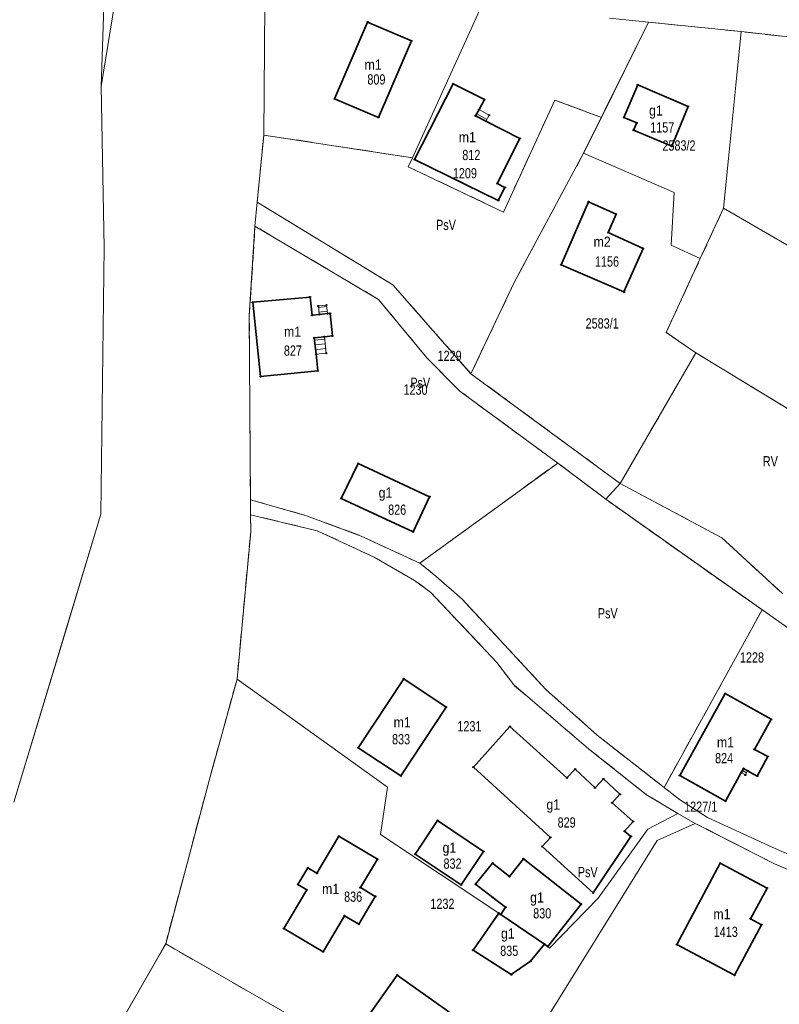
# Model space of a CAD drawing. Header units: metres. Extents: x 7496145 to 7500200, y 5498500 to 5502080.
# Tile 12 of 202: x 7497088 to 7497199, y 5499334 to 5499478. Entities that reach past the tile are written whole.
import ezdxf
from ezdxf.enums import TextEntityAlignment as Align

# ---------------------------------------------------------------- set-up
doc = ezdxf.new("R2010")
doc.units = ezdxf.units.M
doc.header["$MEASUREMENT"] = 0
for name, pattern in [('2.25_0.75', [3, 2.25, -0.75]), ('219-1000', [0]), ('egug-1000', [0])]:
    doc.linetypes.add(name, pattern=pattern)
doc.layers.get('0').update_dxf_attribs({"color": 2, "linetype": 'CONTINUOUS', "lineweight": 5})
for name, color, linetype in [('209-oznaczenie konturu klasyfikacyjnego', 7, 'CONTINUOUS'), ('211-numer działki ewidencyjnej', 7, 'CONTINUOUS'), ('217-kontur klasyfikacyjny', 7, 'CONTINUOUS'), ('218-kontur użytku gruntowego', 7, 'CONTINUOUS'), ('219-działka ewidencyjna', 7, 'CONTINUOUS'), ('312-budynek ewidencyjny', 7, 'CONTINUOUS'), ('312-oznaczenie budynku ewidencyjnego', 7, 'CONTINUOUS'), ('312-oznaczenie budynku ewidencyjnego-Atr117', 7, 'CONTINUOUS'), ('352-schody', 7, 'CONTINUOUS'), ('Punkt budynku', 7, 'CONTINUOUS')]:
    doc.layers.add(name, color=color, linetype=linetype)
doc.styles.get("Standard").update_dxf_attribs({"font": 'Working1250', "width": 0.75})

# ---------------------------------------------------------------- blocks, each defined once
blk = doc.blocks.new('PUNKTBUD')
at = {"color": 0}
blk.add_circle((0, 0), 0.09, dxfattribs=at)

msp = doc.modelspace()

# ---------------------------------------------------------------- linework, layer by layer
at = {"layer": '217-kontur klasyfikacyjny', "color": 3, "linetype": '2.25_0.75', "lineweight": 18, "flags": 128}
for points in [[(7497179.81, 5499477.94), (7497172.9, 5499463.98)], [(7497193.37, 5499476.56), (7497179.81, 5499477.94)], [(7497214.15, 5499474.24), (7497193.37, 5499476.56)], [(7497166.09, 5499466.53), (7497158.56, 5499450.14)], [(7497172.9, 5499463.98), (7497166.09, 5499466.53)], [(7497172.9, 5499463.98), (7497170.3, 5499458.75)], [(7497123.45, 5499461.41), (7497122.48, 5499451.58)], [(7497127.34, 5499460.82), (7497123.45, 5499461.41)], [(7497145.25, 5499458.08), (7497127.34, 5499460.82)], [(7497170.3, 5499458.75), (7497160.18, 5499439.91)], [(7497144.59, 5499456.77), (7497145.25, 5499458.08)], [(7497151.12, 5499453.67), (7497144.59, 5499456.77)], [(7497158.56, 5499450.14), (7497151.12, 5499453.67)], [(7497122.48, 5499451.58), (7497142.35, 5499439.49)], [(7497187.38, 5499443.31), (7497190.78, 5499450.7)], [(7497190.78, 5499450.7), (7497221.41, 5499432.98)], [(7497122.17, 5499448.07), (7497121.33, 5499435)], [(7497140.27, 5499437.33), (7497122.17, 5499448.07)], [(7497182.39, 5499432.5), (7497187.38, 5499443.31)], [(7497160.18, 5499439.91), (7497153.79, 5499426.46)], [(7497142.35, 5499439.49), (7497153.79, 5499426.46)], [(7497147.33, 5499428.8), (7497140.27, 5499437.33)], [(7497121.33, 5499435), (7497121.5, 5499407.99)], [(7497186.74, 5499429.51), (7497182.39, 5499432.5)], [(7497175.65, 5499410.38), (7497186.74, 5499429.51)], [(7497209.5, 5499415.68), (7497186.74, 5499429.51)], [(7497152.15, 5499423.92), (7497147.33, 5499428.8)], [(7497153.79, 5499426.46), (7497175.65, 5499410.38)], [(7497166.5, 5499413.37), (7497152.15, 5499423.92)], [(7497146.31, 5499398.69), (7497166.5, 5499413.37)], [(7497173.53, 5499408.07), (7497166.5, 5499413.37)], [(7497175.65, 5499410.38), (7497190.54, 5499402.43)], [(7497121.5, 5499407.99), (7497129.71, 5499405.66)], [(7497196.45, 5499391.87), (7497173.53, 5499408.07)], [(7497131.29, 5499403.45), (7497121.52, 5499405.81)], [(7497121.52, 5499405.81), (7497121.54, 5499403.3)], [(7497129.71, 5499405.66), (7497137.73, 5499402.68)], [(7497121.54, 5499403.3), (7497119.54, 5499381.72)], [(7497139.63, 5499399.58), (7497131.29, 5499403.45)], [(7497137.73, 5499402.68), (7497146.31, 5499398.69)], [(7497190.54, 5499402.43), (7497199.41, 5499394.25)], [(7497145.54, 5499396.19), (7497139.63, 5499399.58)], [(7497146.31, 5499398.69), (7497148.64, 5499396.8)], [(7497148.64, 5499396.8), (7497152.51, 5499393.44)], [(7497147.9, 5499394.43), (7497145.54, 5499396.19)], [(7497157.59, 5499384.18), (7497147.9, 5499394.43)], [(7497152.51, 5499393.44), (7497164.76, 5499380.22)], [(7497182.08, 5499365.86), (7497196.45, 5499391.87)], [(7497160.06, 5499380.87), (7497157.59, 5499384.18)], [(7497119.54, 5499381.72), (7497115.6, 5499367.41)], [(7497171.03, 5499371.52), (7497160.06, 5499380.87)], [(7497164.76, 5499380.22), (7497172.26, 5499373.53)], [(7497172.26, 5499373.53), (7497182.08, 5499365.86)], [(7497179.51, 5499364.79), (7497171.03, 5499371.52)], [(7497115.6, 5499367.41), (7497109.09, 5499342.94)], [(7497184.08, 5499362.04), (7497179.51, 5499364.79)], [(7497186.63, 5499360.59), (7497184.08, 5499362.04)], [(7497198.26, 5499354.68), (7497186.63, 5499360.59)], [(7497202.16, 5499353.01), (7497198.26, 5499354.68)], [(7497108.48, 5499341.87), (7497089.11, 5499308.04)], [(7497109.09, 5499342.94), (7497108.48, 5499341.87)], [(7497133.83, 5499328.69), (7497109.09, 5499342.94)]]:
    msp.add_lwpolyline(points, dxfattribs=at)
at = {"layer": '218-kontur użytku gruntowego', "color": 3, "linetype": 'egug-1000', "lineweight": 18, "flags": 128}
for points in [[(7497102.17, 5499544.7), (7497099.62, 5499468.51)], [(7497099.62, 5499468.51), (7497102.92, 5499488.67)], [(7497123.62, 5499480.57), (7497123.45, 5499461.41)], [(7497179.81, 5499477.94), (7497174.07, 5499478.53)], [(7497179.81, 5499477.94), (7497172.9, 5499463.98)], [(7497193.37, 5499476.56), (7497179.81, 5499477.94)], [(7497214.15, 5499474.24), (7497193.37, 5499476.56)], [(7497100.1, 5499444.94), (7497099.62, 5499468.51)], [(7497166.09, 5499466.53), (7497158.56, 5499450.14)], [(7497172.9, 5499463.98), (7497166.09, 5499466.53)], [(7497172.9, 5499463.98), (7497170.3, 5499458.75)], [(7497123.45, 5499461.41), (7497122.48, 5499451.58)], [(7497127.34, 5499460.82), (7497123.45, 5499461.41)], [(7497145.25, 5499458.08), (7497127.34, 5499460.82)], [(7497170.3, 5499458.75), (7497160.18, 5499439.91)], [(7497144.59, 5499456.77), (7497145.25, 5499458.08)], [(7497158.56, 5499450.14), (7497144.59, 5499456.77)], [(7497122.48, 5499451.58), (7497142.35, 5499439.49)], [(7497190.78, 5499450.7), (7497187.38, 5499443.31)], [(7497221.41, 5499432.98), (7497190.78, 5499450.7)], [(7497122.17, 5499448.07), (7497121.33, 5499435)], [(7497140.27, 5499437.33), (7497122.17, 5499448.07)], [(7497099.61, 5499405.87), (7497100.1, 5499444.94)], [(7497187.38, 5499443.31), (7497182.39, 5499432.5)], [(7497160.18, 5499439.91), (7497153.79, 5499426.46)], [(7497142.35, 5499439.49), (7497153.79, 5499426.46)], [(7497147.33, 5499428.8), (7497140.27, 5499437.33)], [(7497121.33, 5499435), (7497121.5, 5499407.99)], [(7497182.39, 5499432.5), (7497186.74, 5499429.51)], [(7497186.74, 5499429.51), (7497175.65, 5499410.38)], [(7497186.74, 5499429.51), (7497209.5, 5499415.68)], [(7497152.15, 5499423.92), (7497147.33, 5499428.8)], [(7497153.79, 5499426.46), (7497175.65, 5499410.38)], [(7497166.5, 5499413.37), (7497152.15, 5499423.92)], [(7497166.5, 5499413.37), (7497146.31, 5499398.69)], [(7497173.53, 5499408.07), (7497166.5, 5499413.37)], [(7497175.65, 5499410.38), (7497173.53, 5499408.07)], [(7497190.54, 5499402.43), (7497175.65, 5499410.38)], [(7497121.5, 5499407.99), (7497129.71, 5499405.66)], [(7497173.53, 5499408.07), (7497196.45, 5499391.87)], [(7497094.37, 5499388.52), (7497099.61, 5499405.87)], [(7497131.29, 5499403.45), (7497121.52, 5499405.81)], [(7497121.52, 5499405.81), (7497121.54, 5499403.3)], [(7497129.71, 5499405.66), (7497137.73, 5499402.68)], [(7497121.54, 5499403.3), (7497119.54, 5499381.72)], [(7497139.63, 5499399.58), (7497131.29, 5499403.45)], [(7497137.73, 5499402.68), (7497146.31, 5499398.69)], [(7497199.41, 5499394.25), (7497190.54, 5499402.43)], [(7497145.54, 5499396.19), (7497139.63, 5499399.58)], [(7497146.31, 5499398.69), (7497148.64, 5499396.8)], [(7497148.64, 5499396.8), (7497152.51, 5499393.44)], [(7497147.9, 5499394.43), (7497145.54, 5499396.19)], [(7497157.59, 5499384.18), (7497147.9, 5499394.43)], [(7497152.51, 5499393.44), (7497164.76, 5499380.22)], [(7497196.45, 5499391.87), (7497182.08, 5499365.86)], [(7497086.87, 5499363.69), (7497094.37, 5499388.52)], [(7497160.06, 5499380.87), (7497157.59, 5499384.18)], [(7497119.54, 5499381.72), (7497115.6, 5499367.41)], [(7497171.03, 5499371.52), (7497160.06, 5499380.87)], [(7497164.76, 5499380.22), (7497172.26, 5499373.53)], [(7497172.26, 5499373.53), (7497182.08, 5499365.86)], [(7497179.51, 5499364.79), (7497171.03, 5499371.52)], [(7497115.6, 5499367.41), (7497109.09, 5499342.94)], [(7497184.08, 5499362.04), (7497179.51, 5499364.79)], [(7497182.08, 5499365.86), (7497184.36, 5499364.08)], [(7497184.36, 5499364.08), (7497188.45, 5499361.45)], [(7497186.63, 5499360.59), (7497184.08, 5499362.04)], [(7497198.26, 5499354.68), (7497186.63, 5499360.59)], [(7497188.45, 5499361.45), (7497197.91, 5499357.1)], [(7497197.91, 5499357.1), (7497202.21, 5499355.21)], [(7497202.16, 5499353.01), (7497198.26, 5499354.68)], [(7497108.48, 5499341.87), (7497089.11, 5499308.04)], [(7497109.09, 5499342.94), (7497108.48, 5499341.87)], [(7497109.09, 5499342.94), (7497133.83, 5499328.69)]]:
    msp.add_lwpolyline(points, dxfattribs=at)
at = {"layer": '219-działka ewidencyjna', "color": 3, "linetype": '219-1000', "lineweight": 18, "flags": 128}
for points in [[(7497099.62, 5499468.51), (7497102.92, 5499488.67)], [(7497158.2, 5499486.68), (7497145.25, 5499458.08)], [(7497123.62, 5499480.57), (7497123.45, 5499461.41)], [(7497123.62, 5499480.57), (7497123.45, 5499461.41)], [(7497174.07, 5499478.53), (7497179.81, 5499477.94)], [(7497170.3, 5499458.75), (7497179.81, 5499477.94)], [(7497179.81, 5499477.94), (7497193.37, 5499476.56)], [(7497192.58, 5499468.7), (7497193.37, 5499476.56)], [(7497193.37, 5499476.56), (7497214.15, 5499474.24)], [(7497099.62, 5499468.51), (7497100.1, 5499444.94)], [(7497191.52, 5499457.98), (7497192.58, 5499468.7)], [(7497122.48, 5499451.58), (7497123.45, 5499461.41)], [(7497122.48, 5499451.58), (7497123.45, 5499461.41)], [(7497123.45, 5499461.41), (7497145.25, 5499458.08)], [(7497160.18, 5499439.91), (7497170.3, 5499458.75)], [(7497170.3, 5499458.75), (7497183.54, 5499452.99)], [(7497190.78, 5499450.7), (7497191.52, 5499457.98)], [(7497183.1, 5499445.28), (7497183.54, 5499452.99)], [(7497122.17, 5499448.07), (7497122.48, 5499451.58)], [(7497122.17, 5499448.07), (7497122.48, 5499451.58)], [(7497122.48, 5499451.58), (7497142.35, 5499439.49)], [(7497187.38, 5499443.31), (7497190.78, 5499450.7)], [(7497221.41, 5499432.98), (7497190.78, 5499450.7)], [(7497121.33, 5499435), (7497122.17, 5499448.07)], [(7497121.33, 5499435), (7497122.17, 5499448.07)], [(7497122.17, 5499448.07), (7497140.27, 5499437.33)], [(7497099.61, 5499405.87), (7497100.1, 5499444.94)], [(7497183.1, 5499445.28), (7497187.38, 5499443.31)], [(7497182.39, 5499432.5), (7497187.38, 5499443.31)], [(7497153.79, 5499426.46), (7497160.18, 5499439.91)], [(7497142.35, 5499439.49), (7497153.79, 5499426.46)], [(7497147.33, 5499428.8), (7497140.27, 5499437.33)], [(7497121.33, 5499435), (7497121.5, 5499407.99)], [(7497121.33, 5499435), (7497121.5, 5499407.99)], [(7497182.39, 5499432.5), (7497186.74, 5499429.51)], [(7497175.65, 5499410.38), (7497186.74, 5499429.51)], [(7497186.74, 5499429.51), (7497209.5, 5499415.68)], [(7497147.33, 5499428.8), (7497152.15, 5499423.92)], [(7497153.79, 5499426.46), (7497175.65, 5499410.38)], [(7497152.15, 5499423.92), (7497166.5, 5499413.37)], [(7497146.31, 5499398.69), (7497166.5, 5499413.37)], [(7497166.5, 5499413.37), (7497173.53, 5499408.07)], [(7497173.53, 5499408.07), (7497175.65, 5499410.38)], [(7497121.5, 5499407.99), (7497121.52, 5499405.81)], [(7497121.5, 5499407.99), (7497129.71, 5499405.66)], [(7497223.74, 5499372.58), (7497173.53, 5499408.07)], [(7497086.87, 5499363.69), (7497099.61, 5499405.87)], [(7497121.52, 5499405.81), (7497121.54, 5499403.3)], [(7497121.52, 5499405.81), (7497131.29, 5499403.45)], [(7497121.52, 5499405.81), (7497121.54, 5499403.3)], [(7497129.71, 5499405.66), (7497137.73, 5499402.68)], [(7497121.54, 5499403.3), (7497119.54, 5499381.72)], [(7497121.54, 5499403.3), (7497119.54, 5499381.72)], [(7497139.63, 5499399.58), (7497131.29, 5499403.45)], [(7497137.73, 5499402.68), (7497146.31, 5499398.69)], [(7497139.63, 5499399.58), (7497145.54, 5499396.19)], [(7497148.64, 5499396.8), (7497146.31, 5499398.69)], [(7497148.64, 5499396.8), (7497152.51, 5499393.44)], [(7497145.54, 5499396.19), (7497147.9, 5499394.43)], [(7497147.9, 5499394.43), (7497157.59, 5499384.18)], [(7497152.51, 5499393.44), (7497164.76, 5499380.22)], [(7497157.59, 5499384.18), (7497160.06, 5499380.87)], [(7497115.6, 5499367.41), (7497119.54, 5499381.72)], [(7497115.6, 5499367.41), (7497119.54, 5499381.72)], [(7497119.54, 5499381.72), (7497141.6, 5499365.91)], [(7497171.03, 5499371.52), (7497160.06, 5499380.87)], [(7497164.76, 5499380.22), (7497172.26, 5499373.53)], [(7497172.26, 5499373.53), (7497184.36, 5499364.08)], [(7497171.03, 5499371.52), (7497179.51, 5499364.79)], [(7497109.09, 5499342.94), (7497115.6, 5499367.41)], [(7497109.09, 5499342.94), (7497115.6, 5499367.41)], [(7497140.53, 5499358.97), (7497141.6, 5499365.91)], [(7497179.51, 5499364.79), (7497184.08, 5499362.04)], [(7497184.36, 5499364.08), (7497188.45, 5499361.45)], [(7497179.69, 5499359.77), (7497184.08, 5499362.04)], [(7497184.08, 5499362.04), (7497186.63, 5499360.59)], [(7497181.07, 5499358.08), (7497186.63, 5499360.59)], [(7497198.26, 5499354.68), (7497186.63, 5499360.59)], [(7497188.45, 5499361.45), (7497197.91, 5499357.1)], [(7497140.53, 5499358.97), (7497157.86, 5499347.45)], [(7497172.45, 5499349.62), (7497179.69, 5499359.77)], [(7497162.49, 5499328.12), (7497181.07, 5499358.08)], [(7497197.91, 5499357.1), (7497202.21, 5499355.21)], [(7497198.26, 5499354.68), (7497202.16, 5499353.01)], [(7497165.3, 5499342.33), (7497172.45, 5499349.62)], [(7497157.86, 5499347.45), (7497164.57, 5499342.91)], [(7497089.11, 5499308.04), (7497109.09, 5499342.94)], [(7497089.11, 5499308.04), (7497109.09, 5499342.94)], [(7497133.83, 5499328.69), (7497109.09, 5499342.94)], [(7497164.57, 5499342.91), (7497165.3, 5499342.33)]]:
    msp.add_lwpolyline(points, dxfattribs=at)
at = {"layer": '312-budynek ewidencyjny', "color": 7, "linetype": 'Continuous', "lineweight": 35, "flags": 128}
for points in [[(7497133.83, 5499466.71), (7497138.67, 5499477.96)], [(7497138.67, 5499477.96), (7497145.09, 5499475.19)], [(7497145.09, 5499475.19), (7497140.26, 5499464)], [(7497145.55, 5499457.83), (7497151.2, 5499468.9)], [(7497151.2, 5499468.9), (7497155.79, 5499466.62)], [(7497176.18, 5499463.98), (7497178.22, 5499468.76)], [(7497178.22, 5499468.76), (7497185.6, 5499465.61)], [(7497140.26, 5499464), (7497133.83, 5499466.71)], [(7497155.79, 5499466.62), (7497154.98, 5499465.14)], [(7497185.6, 5499465.61), (7497183.2, 5499459.76)], [(7497154.98, 5499465.14), (7497154.48, 5499464.21)], [(7497154.48, 5499464.21), (7497156, 5499463.44)], [(7497156, 5499463.44), (7497160.98, 5499460.91)], [(7497178.07, 5499463.19), (7497176.18, 5499463.98)], [(7497177.62, 5499462.14), (7497178.07, 5499463.19)], [(7497183.2, 5499459.76), (7497177.62, 5499462.14)], [(7497160.98, 5499460.91), (7497157.63, 5499454.32)], [(7497157.8, 5499451.82), (7497145.55, 5499457.83)], [(7497157.63, 5499454.32), (7497158.78, 5499453.73)], [(7497158.78, 5499453.73), (7497157.8, 5499451.82)], [(7497167.02, 5499442.42), (7497171.03, 5499451.65)], [(7497171.03, 5499451.65), (7497175.05, 5499449.82)], [(7497175.05, 5499449.82), (7497173.9, 5499447.13)], [(7497173.9, 5499447.13), (7497179, 5499444.78)], [(7497179, 5499444.78), (7497176.21, 5499438.43)], [(7497176.21, 5499438.43), (7497167.02, 5499442.42)], [(7497121.84, 5499436.91), (7497130.23, 5499437.69)], [(7497123, 5499426.05), (7497121.84, 5499436.91)], [(7497130.23, 5499437.69), (7497130.52, 5499435.01)], [(7497131.58, 5499435.12), (7497132.79, 5499435.25)], [(7497132.79, 5499435.25), (7497133.17, 5499435.29)], [(7497133.17, 5499435.29), (7497133.5, 5499431.99)], [(7497130.52, 5499435.01), (7497131.58, 5499435.12)], [(7497132.33, 5499431.87), (7497130.86, 5499431.71)], [(7497130.86, 5499431.71), (7497131.12, 5499429.3)], [(7497133.5, 5499431.99), (7497132.33, 5499431.87)], [(7497131.12, 5499429.3), (7497131.37, 5499426.88)], [(7497131.37, 5499426.88), (7497123, 5499426.05)], [(7497134.81, 5499408.19), (7497137.28, 5499413.3)], [(7497137.28, 5499413.3), (7497147.74, 5499408.44)], [(7497145.34, 5499403.28), (7497134.81, 5499408.19)], [(7497147.74, 5499408.44), (7497145.34, 5499403.28)], [(7497137.3, 5499371.68), (7497143.97, 5499381.79)], [(7497143.97, 5499381.79), (7497150.15, 5499377.63)], [(7497184.38, 5499367.6), (7497191.02, 5499379.6)], [(7497191.02, 5499379.6), (7497197.77, 5499375.84)], [(7497150.15, 5499377.63), (7497143.53, 5499367.55)], [(7497154.15, 5499368.82), (7497159.51, 5499374.78)], [(7497159.51, 5499374.78), (7497167.86, 5499367.27)], [(7497197.77, 5499375.84), (7497195.31, 5499371.43)], [(7497143.53, 5499367.55), (7497137.3, 5499371.68)], [(7497195.31, 5499371.43), (7497197.28, 5499370.38)], [(7497197.28, 5499370.38), (7497195.74, 5499367.53)], [(7497165.43, 5499358.54), (7497154.15, 5499368.82)], [(7497167.86, 5499367.27), (7497169.06, 5499368.55)], [(7497169.06, 5499368.55), (7497171.98, 5499365.81)], [(7497191.08, 5499363.85), (7497184.38, 5499367.6)], [(7497193.39, 5499368.03), (7497191.08, 5499363.85)], [(7497193.72, 5499368.62), (7497193.39, 5499368.03)], [(7497194.32, 5499368.3), (7497193.72, 5499368.62)], [(7497195.74, 5499367.53), (7497194.32, 5499368.3)], [(7497171.98, 5499365.81), (7497173.2, 5499367.1)], [(7497173.2, 5499367.1), (7497175.62, 5499364.85)], [(7497175.62, 5499364.85), (7497174.48, 5499363.62)], [(7497174.48, 5499363.62), (7497177.56, 5499360.88)], [(7497145.63, 5499356.1), (7497148.92, 5499361)], [(7497148.92, 5499361), (7497155.65, 5499356.48)], [(7497177.56, 5499360.88), (7497176.28, 5499359.44)], [(7497176.28, 5499359.44), (7497177.23, 5499358.69)], [(7497131.25, 5499353.29), (7497134.46, 5499358.7)], [(7497134.46, 5499358.7), (7497140.09, 5499355.36)], [(7497164.23, 5499357.21), (7497165.43, 5499358.54)], [(7497177.23, 5499358.69), (7497171.7, 5499350.43)], [(7497152.36, 5499351.58), (7497145.63, 5499356.1)], [(7497155.65, 5499356.48), (7497152.36, 5499351.58)], [(7497171.7, 5499350.43), (7497164.23, 5499357.21)], [(7497140.09, 5499355.36), (7497137.61, 5499351.19)], [(7497154.47, 5499351.7), (7497156.97, 5499354.76)], [(7497156.97, 5499354.76), (7497159.42, 5499352.81)], [(7497159.42, 5499352.81), (7497161.47, 5499355.41)], [(7497161.47, 5499355.41), (7497169.92, 5499348.76)], [(7497183.95, 5499342.84), (7497190.29, 5499354.77)], [(7497190.29, 5499354.77), (7497197.16, 5499351.13)], [(7497128.45, 5499351.64), (7497129.9, 5499354.09)], [(7497129.9, 5499354.09), (7497131.25, 5499353.29)], [(7497129.76, 5499350.86), (7497128.45, 5499351.64)], [(7497157.01, 5499349.76), (7497154.47, 5499351.7)], [(7497126.41, 5499345.21), (7497129.76, 5499350.86)], [(7497137.61, 5499351.19), (7497139.79, 5499349.9)], [(7497197.16, 5499351.13), (7497194.75, 5499346.59)], [(7497139.79, 5499349.9), (7497137.37, 5499345.83)], [(7497158.87, 5499348.3), (7497157.01, 5499349.76)], [(7497169.92, 5499348.76), (7497165.05, 5499342.58)], [(7497154.11, 5499342.03), (7497157.86, 5499347.45)], [(7497157.86, 5499347.45), (7497158.16, 5499347.25)], [(7497158.16, 5499347.25), (7497158.87, 5499348.3)], [(7497135.27, 5499347.07), (7497132.14, 5499341.8)], [(7497137.37, 5499345.83), (7497135.27, 5499347.07)], [(7497158.16, 5499347.25), (7497164.57, 5499342.91)], [(7497164.57, 5499342.91), (7497158.16, 5499347.25)], [(7497194.75, 5499346.59), (7497196.33, 5499345.75)], [(7497132.14, 5499341.8), (7497126.41, 5499345.21)], [(7497196.33, 5499345.75), (7497192.4, 5499338.35)], [(7497159.7, 5499338.44), (7497154.11, 5499342.03)], [(7497164.57, 5499342.91), (7497162.53, 5499340.41)], [(7497165.05, 5499342.58), (7497164.57, 5499342.91)], [(7497192.4, 5499338.35), (7497183.95, 5499342.84)], [(7497162.53, 5499340.41), (7497159.7, 5499338.44)], [(7497138.36, 5499331.82), (7497143.01, 5499338.37)], [(7497143.01, 5499338.37), (7497155.59, 5499329.44)]]:
    msp.add_lwpolyline(points, dxfattribs=at)
at = {"layer": '352-schody', "color": 7, "linetype": 'Continuous', "lineweight": 18, "flags": 128}
for points in [[(7497154.48, 5499464.21), (7497154.98, 5499465.14), (7497156.46, 5499464.34), (7497156, 5499463.44)], [(7497154.48, 5499464.21), (7497154.98, 5499465.14), (7497156.46, 5499464.34), (7497156, 5499463.44)], [(7497131.58, 5499435.12), (7497131.45, 5499436.38), (7497132.65, 5499436.5), (7497132.79, 5499435.25)], [(7497131.58, 5499435.12), (7497131.45, 5499436.38), (7497132.65, 5499436.5), (7497132.79, 5499435.25)], [(7497131.12, 5499429.3), (7497130.86, 5499431.71), (7497132.33, 5499431.87), (7497132.59, 5499429.45)], [(7497131.12, 5499429.3), (7497130.86, 5499431.71), (7497132.33, 5499431.87), (7497132.59, 5499429.45)], [(7497193.39, 5499368.03), (7497193.72, 5499368.62), (7497194.32, 5499368.3), (7497193.99, 5499367.69)], [(7497193.39, 5499368.03), (7497193.72, 5499368.62), (7497194.32, 5499368.3), (7497193.99, 5499367.69)]]:
    msp.add_lwpolyline(points, close=True, dxfattribs=at)
for points in [[(7497156.14, 5499463.71), (7497154.65, 5499464.52)], [(7497156.46, 5499464.34), (7497154.98, 5499465.13)], [(7497132.67, 5499436.29), (7497131.47, 5499436.16)], [(7497132.75, 5499435.6), (7497131.54, 5499435.46)], [(7497130.9, 5499431.36), (7497132.37, 5499431.52)], [(7497130.97, 5499430.67), (7497132.44, 5499430.83)], [(7497131.05, 5499429.97), (7497132.52, 5499430.13)], [(7497194.16, 5499368), (7497193.56, 5499368.33)]]:
    msp.add_lwpolyline(points, dxfattribs=at)

# ---------------------------------------------------------------- block references
at = {"layer": 'Punkt budynku', "color": 5, "linetype": 'Continuous', "lineweight": 13}
for p in [(7497138.67, 5499477.96), (7497145.09, 5499475.19), (7497151.2, 5499468.9), (7497178.22, 5499468.76), (7497133.83, 5499466.71), (7497155.79, 5499466.62), (7497185.6, 5499465.61), (7497154.48, 5499464.21), (7497154.98, 5499465.14), (7497156.46, 5499464.34), (7497140.26, 5499464), (7497156, 5499463.44), (7497176.18, 5499463.98), (7497178.07, 5499463.19), (7497177.62, 5499462.14), (7497160.98, 5499460.91), (7497183.2, 5499459.76), (7497145.55, 5499457.83), (7497157.63, 5499454.32), (7497158.78, 5499453.73), (7497157.8, 5499451.82), (7497171.03, 5499451.65), (7497175.05, 5499449.82), (7497173.9, 5499447.13), (7497179, 5499444.78), (7497167.02, 5499442.42), (7497176.21, 5499438.43), (7497121.84, 5499436.91), (7497130.23, 5499437.69), (7497131.45, 5499436.38), (7497132.65, 5499436.5), (7497132.79, 5499435.25), (7497133.17, 5499435.29), (7497130.52, 5499435.01), (7497131.58, 5499435.12), (7497130.86, 5499431.71), (7497132.33, 5499431.87), (7497133.5, 5499431.99), (7497132.59, 5499429.45), (7497131.12, 5499429.3), (7497131.37, 5499426.88), (7497123, 5499426.05), (7497137.28, 5499413.3), (7497134.81, 5499408.19), (7497147.74, 5499408.44), (7497145.34, 5499403.28), (7497143.97, 5499381.79), (7497191.02, 5499379.6), (7497150.15, 5499377.63), (7497159.51, 5499374.78), (7497197.77, 5499375.84), (7497137.3, 5499371.68), (7497195.31, 5499371.43), (7497197.28, 5499370.38), (7497143.53, 5499367.55), (7497154.15, 5499368.82), (7497169.06, 5499368.55), (7497184.38, 5499367.6), (7497193.39, 5499368.03), (7497193.72, 5499368.62), (7497193.99, 5499367.69), (7497194.32, 5499368.3), (7497195.74, 5499367.53), (7497167.86, 5499367.27), (7497173.2, 5499367.1), (7497171.98, 5499365.81), (7497175.62, 5499364.85), (7497174.48, 5499363.62), (7497191.08, 5499363.85), (7497148.92, 5499361), (7497177.56, 5499360.88), (7497176.28, 5499359.44), (7497134.46, 5499358.7), (7497165.43, 5499358.54), (7497177.23, 5499358.69), (7497145.63, 5499356.1), (7497155.65, 5499356.48), (7497164.23, 5499357.21), (7497140.09, 5499355.36), (7497156.97, 5499354.76), (7497161.47, 5499355.41), (7497190.29, 5499354.77), (7497129.9, 5499354.09), (7497131.25, 5499353.29), (7497128.45, 5499351.64), (7497152.36, 5499351.58), (7497154.47, 5499351.7), (7497159.42, 5499352.81), (7497129.76, 5499350.86), (7497137.61, 5499351.19), (7497171.7, 5499350.43), (7497197.16, 5499351.13), (7497139.79, 5499349.9), (7497157.01, 5499349.76), (7497169.92, 5499348.76), (7497157.86, 5499347.45), (7497158.16, 5499347.25), (7497158.87, 5499348.3), (7497135.27, 5499347.07), (7497137.37, 5499345.83), (7497194.75, 5499346.59), (7497196.33, 5499345.75), (7497126.41, 5499345.21), (7497164.57, 5499342.91), (7497132.14, 5499341.8), (7497154.11, 5499342.03), (7497165.05, 5499342.58), (7497183.95, 5499342.84), (7497162.53, 5499340.41), (7497143.01, 5499338.37), (7497159.7, 5499338.44), (7497192.4, 5499338.35)]:
    msp.add_blockref('PUNKTBUD', p, dxfattribs=at)

# ---------------------------------------------------------------- texts
at = {"layer": '209-oznaczenie konturu klasyfikacyjnego', "color": 3, "linetype": 'Continuous', "lineweight": 18, "width": 0.79}
for s, p in [('PsV', (7497148.69, 5499447.5)), ('PsV', (7497144.92, 5499424.38)), ('RV', (7497196.55, 5499412.88)), ('PsV', (7497172.38, 5499390.62)), ('PsV', (7497169.45, 5499352.71))]:
    msp.add_text(s, height=1.5, dxfattribs=at).set_placement(p)
at = {"layer": '211-numer działki ewidencyjnej', "color": 3, "linetype": 'Continuous', "lineweight": 18, "width": 0.79}
for s, p in [('2583/2', (7497181.84, 5499460.63)), ('1209', (7497151.15, 5499456.57)), ('2583/1', (7497170.59, 5499434.57)), ('1229', (7497148.91, 5499429.83))]:
    msp.add_text(s, height=1.5, dxfattribs=at).set_placement(p, align=Align.TOP_LEFT)
for s, p in [('1230', (7497143.92, 5499423.38)), ('1228', (7497193.19, 5499384.15)), ('1231', (7497151.81, 5499374.07)), ('1227/1', (7497185.02, 5499362.29)), ('1232', (7497147.86, 5499348.07))]:
    msp.add_text(s, height=1.5, dxfattribs=at).set_placement(p)
at = {"layer": '312-oznaczenie budynku ewidencyjnego', "color": 7, "linetype": 'Continuous', "lineweight": 18, "width": 0.79}
for s, p in [('809', (7497138.63, 5499470.31)), ('1157', (7497180.05, 5499463.28)), ('812', (7497152.53, 5499459.24)), ('1156', (7497171.96, 5499443.64)), ('827', (7497126.4, 5499430.59)), ('826', (7497141.67, 5499407.29)), ('833', (7497142.24, 5499373.67)), ('824', (7497189.55, 5499370.9)), ('829', (7497166.49, 5499361.48)), ('832', (7497149.78, 5499355.45)), ('836', (7497135.22, 5499350.61)), ('830', (7497162.91, 5499348.17)), ('1413', (7497189.35, 5499345.47)), ('835', (7497158.08, 5499342.68))]:
    msp.add_text(s, height=1.5, dxfattribs=at).set_placement(p, align=Align.TOP_LEFT)
at = {"layer": '312-oznaczenie budynku ewidencyjnego-Atr117', "color": 7, "width": 0.9}
for s, p in [('m1', (7497139.46, 5499470.98)), ('g1', (7497180.89, 5499464.26)), ('m1', (7497153.27, 5499460.36)), ('m2', (7497173.01, 5499445.04)), ('m1', (7497127.67, 5499431.87)), ('g1', (7497141.28, 5499408.29)), ('m1', (7497143.73, 5499374.67)), ('m1', (7497191.08, 5499371.73)), ('g1', (7497165.86, 5499362.61)), ('g1', (7497150.64, 5499356.29)), ('m1', (7497133.25, 5499350.25)), ('g1', (7497163.47, 5499349)), ('m1', (7497190.56, 5499346.56))]:
    msp.add_text(s, height=1.5, dxfattribs=at).set_placement(p, align=Align.CENTER)
msp.add_text('g1', height=1.5, dxfattribs=at).set_placement((7497158.2, 5499345.23), align=Align.TOP_LEFT)

doc.saveas('drawing.dxf')
